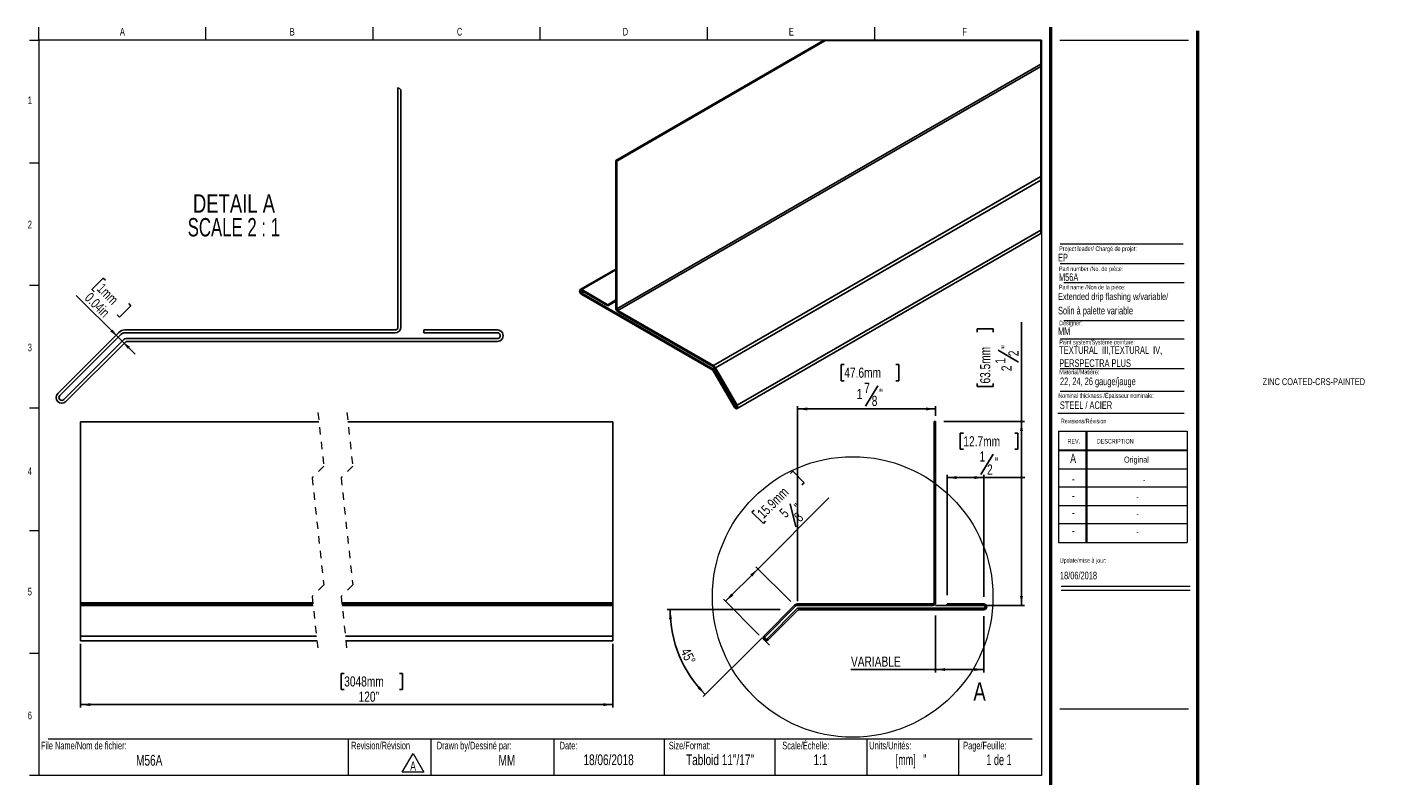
# Model space of a CAD drawing. Header units: inches. Extents: x 0.5 to 43.4, y 0.4 to 27.9.
import ezdxf

# ---------------------------------------------------------------- set-up
doc = ezdxf.new("R2010")
doc.units = ezdxf.units.IN
doc.header["$MEASUREMENT"] = 0
doc.linetypes.add('HIDDEN', pattern=[0.075, 0.05, -0.025])
doc.layers.add('FORMAT', color=7, linetype='Continuous')
doc.styles.add('SLDTEXTSTYLE0', font='TXT', dxfattribs={"width": 0.7})
doc.styles.add('SLDTEXTSTYLE1', font='TXT', dxfattribs={"width": 0.633333})
doc.styles.add('SLDTEXTSTYLE2', font='TXT', dxfattribs={"width": 0.625})
doc.styles.add('SLDTEXTSTYLE3', font='TXT', dxfattribs={"width": 0.75})
doc.styles.add('SLDTEXTSTYLE4', font='TXT', dxfattribs={"width": 0.681818})
doc.dimstyles.new('SLDDIMSTYLE0', dxfattribs={"dimtxt": 0.137795, "dimasz": 0.13, "dimexe": 0, "dimexo": 0.0625, "dimgap": 0.034449, "dimtad": 1, "dimdec": 6, "dimrnd": 1e-09, "dimzin": 12, "dimdsep": 46, "dimlunit": 5, "dimtxsty": 'SLDTEXTSTYLE3', "dimsah": 1, "dimcen": 0.09, "dimadec": 0, "dimazin": 3, "dimtfac": 1, "dimtofl": 0, "dimtmove": 0, "dimatfit": 3, "dimfxl": 1, "dimfrac": 2, "dimtolj": 1, "dimtzin": 12, "dimarcsym": 0})
doc.dimstyles.new('SLDDIMSTYLE1', dxfattribs={"dimtxt": 0.137795, "dimasz": 0.13, "dimexe": 0, "dimexo": 0.0625, "dimgap": 0.034449, "dimtad": 1, "dimdec": 4, "dimzin": 12, "dimdsep": 46, "dimlunit": 5, "dimtxsty": 'SLDTEXTSTYLE3', "dimsah": 1, "dimcen": 0.09, "dimazin": 3, "dimtfac": 1, "dimtofl": 0, "dimtmove": 0, "dimatfit": 3, "dimfxl": 1, "dimfrac": 2, "dimtolj": 1, "dimtzin": 12, "dimarcsym": 0})
doc.dimstyles.new('SLDDIMSTYLE2', dxfattribs={"dimtxt": 0.137795, "dimasz": 0.13, "dimexe": 0, "dimexo": 0.0625, "dimgap": 0.034449, "dimtad": 1, "dimrnd": 1e-09, "dimzin": 12, "dimdsep": 46, "dimlunit": 5, "dimtxsty": 'SLDTEXTSTYLE3', "dimsah": 1, "dimcen": 0.09, "dimadec": 0, "dimazin": 3, "dimtfac": 1, "dimtofl": 0, "dimtmove": 0, "dimatfit": 3, "dimfxl": 1, "dimfrac": 2, "dimtolj": 1, "dimtzin": 12, "dimarcsym": 0})
doc.dimstyles.new('SLDDIMSTYLE3', dxfattribs={"dimtxt": 0.137795, "dimasz": 0.13, "dimexe": 0, "dimexo": 0.0625, "dimgap": 0.034449, "dimtad": 1, "dimlfac": 0.5, "dimrnd": 1e-09, "dimdsep": 46, "dimlunit": 5, "dimtxsty": 'SLDTEXTSTYLE3', "dimsah": 1, "dimcen": 0.09, "dimadec": 0, "dimazin": 2, "dimtfac": 1, "dimtmove": 0, "dimatfit": 0, "dimfxl": 1, "dimfrac": 2, "dimtolj": 1, "dimtzin": 12, "dimarcsym": 0})

# ---------------------------------------------------------------- blocks, each defined once
blk = doc.blocks.new('SW_NOTE_0')
at = {"color": 0, "linetype": 'Continuous', "lineweight": 0}
for p, q in [((-0.098, 0.015), (0.049, 0.269)), ((0.049, 0.269), (0.196, 0.015)), ((0.196, 0.015), (-0.098, 0.015))]:
    blk.add_line(p, q, dxfattribs=at)
at = {"color": 0, "linetype": 'Continuous', "lineweight": 0, "insert": (0.049, 0.161), "char_height": 0.125, "attachment_point": 2, "style": 'SLDTEXTSTYLE0'}
blk.add_mtext('A', dxfattribs=at)
blk = doc.blocks.new('SW_NOTE_1')
at = {"layer": 'FORMAT', "color": 0, "char_height": 0.10417, "attachment_point": 1, "style": 'SLDTEXTSTYLE0'}
for s, insert in [('TEXTURAL  III,TEXTURAL  IV,', (0, 0.134)), ('PERSPECTRA PLUS', (0, -0.044))]:
    blk.add_mtext(s, dxfattribs=dict(at, insert=insert))
blk = doc.blocks.new('_D')
at = {"layer": 'FORMAT'}
for p, q in [((10.843, 4.625), (10.872, 4.655)), ((10.872, 4.655), (11.027, 4.5)), ((11.027, 4.5), (10.997, 4.47)), ((10.4, 3.33), (11.364, 4.294)), ((10.347, 4.129), (10.317, 4.1)), ((10.317, 4.1), (10.472, 3.945)), ((10.836, 4.213), (10.914, 3.901)), ((10.472, 3.945), (10.502, 3.975)), ((10.4, 3.33), (9.958, 2.888)), ((10.847, 2.883), (10.372, 3.358)), ((10.417, 2.429), (9.93, 2.916))]:
    blk.add_line(p, q, dxfattribs=at)
for points in [[(10.4, 3.33), (10.294, 3.252), (10.322, 3.224)], [(9.958, 2.888), (10.064, 2.966), (10.036, 2.994)]]:
    blk.add_solid(points, dxfattribs=at)
at = {"layer": 'FORMAT', "attachment_point": 1, "rotation": 45, "style": 'SLDTEXTSTYLE3'}
for s, insert, char_height in [('15.9mm', (10.376, 4.1), 0.1378), ('"', (10.878, 4.197), 0.138), ('5', (10.678, 4.11), 0.138), ('8', (10.875, 4.056), 0.138)]:
    blk.add_mtext(s, dxfattribs=dict(at, insert=insert, char_height=char_height))
blk = doc.blocks.new('_D_1')
at = {"layer": 'FORMAT'}
for p, q in [((13.98, 5.332), (13.98, 6.683)), ((13.377, 6.548), (13.377, 6.59)), ((13.377, 6.59), (13.596, 6.59)), ((13.596, 6.59), (13.596, 6.548)), ((13.664, 6.303), (13.94, 6.138)), ((13.377, 5.848), (13.377, 5.806)), ((13.377, 5.806), (13.596, 5.806)), ((13.596, 5.806), (13.596, 5.848)), ((12.925, 5.332), (14.019, 5.332)), ((13.98, 5.332), (13.98, 2.832)), ((12.813, 2.832), (14.019, 2.832))]:
    blk.add_line(p, q, dxfattribs=at)
for points in [[(13.98, 5.332), (13.96, 5.202), (14, 5.202)], [(13.98, 2.832), (14, 2.962), (13.96, 2.962)]]:
    blk.add_solid(points, dxfattribs=at)
at = {"layer": 'FORMAT', "attachment_point": 1, "rotation": 90, "style": 'SLDTEXTSTYLE3'}
for s, insert, char_height in [('63.5mm', (13.418, 5.848), 0.1378), ('"', (13.705, 6.322), 0.138), ('2', (13.802, 6.22), 0.138), ('1', (13.624, 6.119), 0.138), ('2', (13.707, 6.017), 0.138)]:
    blk.add_mtext(s, dxfattribs=dict(at, insert=insert, char_height=char_height))
blk = doc.blocks.new('_D_2')
at = {"layer": 'FORMAT'}
for p, q in [((11.572, 6.106), (11.53, 6.106)), ((11.53, 6.106), (11.53, 5.887)), ((12.273, 6.106), (12.315, 6.106)), ((12.315, 6.106), (12.315, 5.887)), ((11.53, 5.887), (11.572, 5.887)), ((12.027, 5.819), (11.862, 5.543)), ((12.315, 5.887), (12.273, 5.887)), ((10.938, 2.891), (10.938, 5.542)), ((12.813, 5.408), (12.813, 5.542)), ((12.813, 5.503), (10.938, 5.503))]:
    blk.add_line(p, q, dxfattribs=at)
for points in [[(10.938, 5.503), (11.068, 5.483), (11.068, 5.523)], [(12.813, 5.503), (12.683, 5.523), (12.683, 5.483)]]:
    blk.add_solid(points, dxfattribs=at)
at = {"layer": 'FORMAT', "attachment_point": 1, "style": 'SLDTEXTSTYLE3'}
for s, insert, char_height in [('47.6mm', (11.572, 6.065), 0.1378), ('1', (11.741, 5.776), 0.138), ('7', (11.843, 5.859), 0.138), ('"', (12.047, 5.778), 0.138), ('8', (11.945, 5.681), 0.138)]:
    blk.add_mtext(s, dxfattribs=dict(at, insert=insert, char_height=char_height))
blk = doc.blocks.new('_D_3')
at = {"layer": 'FORMAT'}
for p, q in [((10.7, 2.774), (9.166, 2.774)), ((10.454, 2.392), (9.655, 1.593))]:
    blk.add_line(p, q, dxfattribs=at)
blk.add_arc((10.835, 2.774), 1.63, 180, 225, dxfattribs=at)
for points in [[(9.205, 2.774), (9.19, 2.643), (9.23, 2.645)], [(9.683, 1.621), (9.609, 1.73), (9.58, 1.703)]]:
    blk.add_solid(points, dxfattribs=at)
at = {"layer": 'FORMAT', "insert": (9.467, 2.266), "char_height": 0.1378, "attachment_point": 1, "rotation": 295.7954, "style": 'SLDTEXTSTYLE3'}
blk.add_mtext('45°', dxfattribs=at)
blk = doc.blocks.new('_D_4')
at = {"layer": 'FORMAT'}
for p, q in [((12.813, 2.694), (12.813, 1.92)), ((13.469, 2.686), (13.469, 1.92)), ((12.813, 1.96), (11.663, 1.96)), ((12.813, 1.96), (13.469, 1.96))]:
    blk.add_line(p, q, dxfattribs=at)
for points in [[(12.813, 1.96), (12.943, 1.94), (12.943, 1.98)], [(13.469, 1.96), (13.339, 1.98), (13.339, 1.94)]]:
    blk.add_solid(points, dxfattribs=at)
at = {"layer": 'FORMAT', "insert": (11.663, 2.137), "char_height": 0.1378, "attachment_point": 1, "style": 'SLDTEXTSTYLE3'}
blk.add_mtext('VARIABLE', dxfattribs=at)
blk = doc.blocks.new('_D_5')
at = {"layer": 'FORMAT'}
for p, q in [((13.19, 5.173), (13.148, 5.173)), ((13.148, 5.173), (13.148, 4.954)), ((13.89, 5.173), (13.932, 5.173)), ((13.932, 5.173), (13.932, 4.954)), ((13.148, 4.954), (13.19, 4.954)), ((13.594, 4.886), (13.429, 4.61)), ((13.932, 4.954), (13.89, 4.954)), ((12.969, 2.971), (12.969, 4.609)), ((13.469, 4.57), (12.969, 4.57)), ((13.469, 2.948), (13.469, 4.609)), ((13.469, 4.57), (14.025, 4.57))]:
    blk.add_line(p, q, dxfattribs=at)
for points in [[(12.969, 4.57), (13.099, 4.55), (13.099, 4.59)], [(13.469, 4.57), (13.339, 4.59), (13.339, 4.55)]]:
    blk.add_solid(points, dxfattribs=at)
at = {"layer": 'FORMAT', "attachment_point": 1, "style": 'SLDTEXTSTYLE3'}
for s, insert, char_height in [('12.7mm', (13.19, 5.132), 0.1378), ('1', (13.41, 4.926), 0.138), ('"', (13.613, 4.845), 0.138), ('2', (13.512, 4.748), 0.138)]:
    blk.add_mtext(s, dxfattribs=dict(at, insert=insert, char_height=char_height))
blk = doc.blocks.new('_D_6')
at = {"layer": 'FORMAT'}
for p, q in [((1.194, 2.31), (1.194, 1.443)), ((8.426, 2.31), (8.426, 1.443)), ((4.776, 1.908), (4.734, 1.908)), ((4.734, 1.908), (4.734, 1.689)), ((5.528, 1.908), (5.57, 1.908)), ((5.57, 1.908), (5.57, 1.689)), ((4.734, 1.689), (4.776, 1.689)), ((5.57, 1.689), (5.528, 1.689)), ((8.426, 1.483), (1.194, 1.483))]:
    blk.add_line(p, q, dxfattribs=at)
for points in [[(1.194, 1.483), (1.324, 1.463), (1.324, 1.503)], [(8.426, 1.483), (8.296, 1.503), (8.296, 1.463)]]:
    blk.add_solid(points, dxfattribs=at)
at = {"layer": 'FORMAT', "char_height": 0.1378, "attachment_point": 1, "style": 'SLDTEXTSTYLE3'}
for s, insert in [('3048mm', (4.776, 1.867)), ('120"', (4.971, 1.66))]:
    blk.add_mtext(s, dxfattribs=dict(at, insert=insert))
blk = doc.blocks.new('_D_7')
at = {"layer": 'FORMAT'}
for p, q in [((1.502, 7.282), (1.347, 7.127)), ((1.531, 7.252), (1.502, 7.282)), ((1.704, 6.478), (1.135, 7.047)), ((1.347, 7.127), (1.377, 7.097)), ((1.877, 6.907), (1.722, 6.752)), ((1.847, 6.937), (1.877, 6.907)), ((1.722, 6.752), (1.692, 6.782)), ((1.704, 6.478), (1.758, 6.424)), ((1.758, 6.424), (1.935, 6.248))]:
    blk.add_line(p, q, dxfattribs=at)
for points in [[(1.704, 6.478), (1.626, 6.584), (1.598, 6.556)], [(1.758, 6.424), (1.836, 6.318), (1.864, 6.347)]]:
    blk.add_solid(points, dxfattribs=at)
at = {"layer": 'FORMAT', "char_height": 0.1378, "attachment_point": 1, "rotation": 315, "style": 'SLDTEXTSTYLE3'}
for s, insert in [('1mm', (1.502, 7.223)), ('0.04in', (1.336, 7.098))]:
    blk.add_mtext(s, dxfattribs=dict(at, insert=insert))
blk = doc.blocks.new('SW_NOTE_2')
at = {"layer": 'FORMAT', "color": 0, "char_height": 0.25, "attachment_point": 2}
for s, insert, style in [('DETAIL A', (0.672, 0.322), 'SLDTEXTSTYLE3'), ('SCALE 2 : 1', (0.67, -0.001), 'SLDTEXTSTYLE4')]:
    blk.add_mtext(s, dxfattribs=dict(at, insert=insert, style=style))

msp = doc.modelspace()

# ---------------------------------------------------------------- linework, layer by layer
at = {"color": 7, "linetype": 'Continuous', "lineweight": 18}
for p, q in [((0.6262516, 10.5170732), (0.6262516, 10.6939449)), ((2.8970849, 10.5170732), (2.8970849, 10.6939449)), ((5.1679183, 10.5170732), (5.1679183, 10.6939449)), ((7.4387516, 10.5170732), (7.4387516, 10.6939449)), ((9.7095849, 10.6939449), (9.7095849, 10.5170732)), ((11.9804183, 10.6939449), (11.9804183, 10.5170732)), ((0.5012516, 10.5170732), (0.6262516, 10.5170732)), ((14.2512516, 10.5170732), (0.6262516, 10.5170732)), ((0.6262516, 10.5170732), (0.6262516, 0.5170732)), ((14.2512516, 10.5170732), (14.2512516, 0.5170732)), ((14.5012516, 10.5170732), (16.2512516, 10.5170732)), ((0.5012516, 8.8504065), (0.6262516, 8.8504065)), ((14.5052809, 7.4796461), (16.192868, 7.4796461)), ((14.5578273, 7.2228331), (16.192868, 7.2228331)), ((0.5012516, 7.1837398), (0.6262516, 7.1837398)), ((14.5578273, 6.7072972), (16.192868, 6.7072972)), ((14.5052809, 6.4574028), (16.192868, 6.4574028)), ((14.5052809, 6.0531641), (16.192868, 6.0531641)), ((14.5052809, 5.7453132), (16.192868, 5.7453132)), ((0.5012516, 5.5170732), (0.6262516, 5.5170732)), ((14.4754278, 5.446808), (16.192868, 5.446808)), ((14.4811999, 5.1987495), (16.2311999, 5.1987495)), ((14.4811999, 5.1987495), (14.4811999, 3.6887495)), ((14.8561999, 5.1987495), (14.8561999, 3.6887495)), ((14.8661999, 5.1987495), (14.8661999, 3.6887495)), ((16.2311999, 5.1987495), (16.2311999, 3.6887495)), ((14.4811999, 4.9487495), (16.2311999, 4.9487495)), ((14.4811999, 4.9387495), (16.2311999, 4.9387495)), ((14.4811999, 4.6887495), (16.2311999, 4.6887495)), ((16.2311999, 4.4387495), (14.4811999, 4.4387495)), ((14.4811999, 4.1887495), (16.2311999, 4.1887495)), ((16.2311999, 3.9387495), (14.4811999, 3.9387495)), ((0.5012516, 3.8504065), (0.6262516, 3.8504065)), ((14.4811999, 3.6887495), (16.2311999, 3.6887495)), ((14.5215385, 3.094666), (16.2715385, 3.094666)), ((14.5215385, 3.0386495), (16.2715385, 3.0386495)), ((0.5012516, 2.1837398), (0.6262516, 2.1837398)), ((0.7512516, 1.0170732), (14.1262516, 1.0170732)), ((4.8316802, 1.0170732), (4.8316802, 0.5170732)), ((5.9539324, 1.0170732), (5.9539324, 0.5170732)), ((7.6262516, 1.0170732), (7.6262516, 0.5170732)), ((9.1262516, 1.0170732), (9.1262516, 0.5170732)), ((10.6262516, 1.0170732), (10.6262516, 0.5170732)), ((11.8762516, 1.0170732), (11.8762516, 0.5170732)), ((13.1262516, 1.0170732), (13.1262516, 0.5170732)), ((0.6262516, 0.5170732), (0.5012516, 0.5170732)), ((14.2512516, 0.5170732), (0.6262516, 0.5170732))]:
    msp.add_line(p, q, dxfattribs=at)
at = {"color": 7, "linetype": 'Continuous', "lineweight": 50}
for p, q in [((14.3762516, 10.6939449), (14.3762516, 0.3920732)), ((16.3762516, 0.3920732), (16.3762516, 10.6420732))]:
    msp.add_line(p, q, dxfattribs=at)
at = {"color": 7, "linetype": 'Continuous', "lineweight": 25}
for p, q in [((8.4667312, 8.8820536), (11.2791647, 10.5056372)), ((8.4808768, 8.8738897), (11.3074511, 10.5056372)), ((8.4808768, 6.8646852), (14.2434445, 10.1913448)), ((8.4945718, 6.840963), (14.2434445, 10.1597168)), ((5.5059717, 9.8727744), (5.5059717, 6.6158182)), ((5.5459717, 9.8438616), (5.5459717, 6.6158182)), ((8.4667312, 8.8820536), (8.4667312, 6.8728491)), ((8.4667312, 8.8820536), (8.4808768, 8.8738897)), ((8.4808768, 8.8738897), (8.4808768, 6.8646852)), ((9.7925591, 6.0916505), (14.2434445, 8.6610917)), ((9.8225586, 6.0599826), (14.2434445, 8.6121056)), ((10.115513, 5.5525734), (14.2434445, 7.9355765)), ((10.1155084, 5.5074287), (14.2434445, 7.8904365)), ((8.4667312, 7.4056536), (7.9834643, 7.126671)), ((8.0030118, 7.1247351), (8.3565659, 6.9206314)), ((8.0030118, 7.1084048), (8.3565659, 6.9043011)), ((9.7872323, 6.0472122), (8.0030118, 7.0772203)), ((9.7872323, 6.0308819), (8.0030118, 7.06089)), ((8.3565659, 6.9206314), (8.4667312, 6.9842324)), ((8.3565659, 6.9043011), (8.4667312, 6.9678998)), ((8.3565659, 6.9206314), (8.3565659, 6.9043011)), ((8.4945718, 6.840963), (9.7925591, 6.0916505)), ((8.4945718, 6.8246327), (9.7925591, 6.0753202)), ((1.7111189, 6.5419309), (0.8825234, 5.7133354)), ((1.7394032, 6.5136465), (0.9108077, 5.685051)), ((5.4672316, 6.577078), (1.7959716, 6.577078)), ((5.4672316, 6.537078), (1.7959716, 6.537078)), ((1.81104, 6.4607), (6.857576, 6.4607)), ((6.857576, 6.577078), (5.8575761, 6.577078)), ((5.8575761, 6.577078), (5.8575761, 6.537078)), ((6.857576, 6.537078), (5.8575761, 6.537078)), ((0.964815, 5.6310437), (1.7827556, 6.4489843)), ((0.9930994, 5.6027594), (1.81104, 6.4207001)), ((1.81104, 6.4207001), (6.857576, 6.4207001)), ((10.076418, 5.5299964), (9.7872323, 6.0308819)), ((10.0864147, 5.5357715), (9.7972289, 6.036657)), ((9.8125572, 6.0542075), (10.1055117, 5.5467983)), ((9.8225586, 6.0599826), (10.115513, 5.5525734)), ((1.1937916, 5.3275455), (4.4323795, 5.3275455)), ((1.1937916, 5.3275455), (1.1937916, 2.8669156)), ((4.8260833, 5.3275455), (8.4258425, 5.3275455)), ((8.4258425, 5.3275455), (8.4258425, 2.8669156)), ((12.8130751, 5.3318664), (12.7930751, 5.3318664)), ((12.7930751, 5.3318664), (12.7930751, 2.8712364)), ((12.8130751, 5.3318664), (12.8130751, 2.8712364)), ((1.1937916, 2.8669156), (4.3493648, 2.8669156)), ((1.1937916, 2.8669156), (1.1937916, 2.8475455)), ((1.1937916, 2.8475455), (4.351458, 2.8475455)), ((1.1937916, 2.8475455), (1.1937916, 2.8299719)), ((1.1937916, 2.8299719), (4.3533588, 2.8299719)), ((1.1937916, 2.8299719), (1.1937916, 2.4156741)), ((4.7430639, 2.8669156), (8.4258425, 2.8669156)), ((4.7451571, 2.8475455), (8.4258425, 2.8475455)), ((4.7470578, 2.8299719), (8.4258425, 2.8299719)), ((8.4258425, 2.8669156), (8.4258425, 2.8475455)), ((8.4258425, 2.8475455), (8.4258425, 2.8299719)), ((8.4258425, 2.8299719), (8.4258425, 2.4156741)), ((10.8956487, 2.8342927), (10.4813509, 2.419995)), ((10.9097909, 2.8201506), (10.4954931, 2.4058528)), ((10.5224968, 2.3788491), (10.9314671, 2.7878195)), ((10.5366389, 2.364707), (10.9456092, 2.7736773)), ((12.773705, 2.8518663), (10.9380751, 2.8518663)), ((12.773705, 2.8318663), (10.9380751, 2.8318663)), ((10.9456092, 2.7936773), (13.4688773, 2.7936773)), ((10.9456092, 2.7736773), (13.4688773, 2.7736773)), ((13.4688773, 2.8518663), (12.9688773, 2.8518663)), ((12.9688773, 2.8518663), (12.9688773, 2.8318663)), ((13.4688773, 2.8318663), (12.9688773, 2.8318663)), ((1.1937916, 2.4156741), (1.1937916, 2.3489357)), ((1.1937916, 2.4156741), (4.398142, 2.4156741)), ((4.7918458, 2.4156741), (8.4258425, 2.4156741)), ((8.4258425, 2.4156741), (8.4258425, 2.3489357)), ((1.1937916, 2.3489357), (4.4053556, 2.3489357)), ((4.7990594, 2.3489357), (8.4258425, 2.3489357))]:
    msp.add_line(p, q, dxfattribs=at)
at = {"color": 8, "linetype": 'Continuous', "lineweight": 25}
for p, q in [((8.0030118, 7.1247351), (8.4667312, 7.392435)), ((8.0030118, 7.0772203), (8.0300169, 7.0928114)), ((9.7872323, 6.0472122), (9.8089809, 6.059769)), ((9.7972289, 6.036657), (9.8163259, 6.0476815)), ((10.0864147, 5.5357715), (10.1055117, 5.546796))]:
    msp.add_line(p, q, dxfattribs=at)
at = {"color": 7, "linetype": 'HIDDEN', "lineweight": 18}
for p, q in [((4.4188695, 5.4525455), (4.4976097, 4.7241332)), ((4.8125703, 5.4525455), (4.8913104, 4.7241332)), ((4.4976097, 4.7241332), (4.3401293, 4.5666529)), ((4.8913104, 4.7241332), (4.7338301, 4.5666529)), ((4.3401293, 4.5666529), (4.4976097, 3.1098283)), ((4.7338301, 4.5666529), (4.8913104, 3.1098283)), ((4.4976097, 3.1098283), (4.3401293, 2.952348)), ((4.3401293, 2.952348), (4.4188695, 2.2239357)), ((4.8913104, 3.1098283), (4.7338301, 2.952348)), ((4.7338301, 2.952348), (4.8125703, 2.2239357))]:
    msp.add_line(p, q, dxfattribs=at)
at = {"color": 7, "linetype": 'Continuous', "lineweight": 18, "flags": 128}
msp.add_lwpolyline([(14.2434445, 7.8904365), (14.2434445, 7.9355765), (14.2434445, 8.6121056), (14.2434445, 8.6610917), (14.2434445, 10.1597168), (14.2434445, 10.1913448), (14.2434445, 10.5056372), (11.3074511, 10.5056372), (11.2791647, 10.5056372)], dxfattribs=at)
at = {"color": 7, "linetype": 'Continuous', "lineweight": 25, "flags": 128}
for points in [[(8.0030118, 7.06089), (7.9924331, 7.0694271), (7.9834643, 7.081524), (7.977471, 7.0953411), (7.9753684, 7.1087709), (7.977471, 7.1197719), (7.9834643, 7.1266687), (7.9924331, 7.1284123), (8.0030118, 7.1247351)], [(8.0030118, 7.0772203), (7.9978445, 7.0813903), (7.9934657, 7.0872991), (7.9905371, 7.0940457), (7.9895092, 7.1006069), (7.9905371, 7.1059807), (7.9934657, 7.1093482), (7.9978445, 7.1102), (8.0030118, 7.1084048)], [(10.115513, 5.5525734), (10.1215017, 5.5387587), (10.123609, 5.5253266), (10.1215017, 5.5143255), (10.115513, 5.5074287), (10.1065442, 5.5056852), (10.0959655, 5.5093624), (10.0853869, 5.5178994), (10.076418, 5.5299964)], [(10.1055117, 5.5467983), (10.1084356, 5.5400517), (10.1094634, 5.5334905), (10.1084356, 5.5281167), (10.1055117, 5.5247493), (10.1011328, 5.5238975), (10.0959655, 5.525695), (10.0907982, 5.5298626), (10.0864147, 5.5357715)]]:
    msp.add_lwpolyline(points, dxfattribs=at)
at = {"color": 7, "linetype": 'Continuous', "lineweight": 18}
msp.add_circle((11.685969, 2.9470012), 1.9069878, dxfattribs=at)
msp.add_arc((3.2904132, 6.7654883), 3.8162712, 53.76935037, 54.51035461, dxfattribs=at)
at = {"color": 7, "linetype": 'Continuous', "lineweight": 25}
for centre, radius, start, end in [((8.5271829, 6.8756085), 0.0605146, 182.61351059, 237.39144178), ((8.5105976, 6.866029), 0.0297512, 182.58889761, 237.40741368), ((1.7959716, 6.4570779), 0.1200001, 90.00000478, 134.99992285), ((1.7959718, 6.4570779), 0.0800001, 90.00017274, 134.99999398), ((1.8110396, 6.4207008), 0.0399992, 89.99947478, 135.00048186), ((5.4672315, 6.6158182), 0.0787402, 270.00004545, 359.99995455), ((5.4672315, 6.6158181), 0.0387402, 270.00002869, 0.00007977), ((6.8575761, 6.498889), 0.0781889, 269.99994626, 90.00005374), ((6.8575761, 6.498889), 0.038189, 269.99988998, 90.00011002), ((9.7467287, 6.0181913), 0.0865834, 28.86000125, 58.04038587), ((9.772009, 6.022783), 0.0287842, 28.81612406, 58.07059888), ((9.7620443, 6.026389), 0.0576664, 28.84252806, 58.05126392), ((0.9378114, 5.6580474), 0.078189, 135, 315), ((0.9378114, 5.6580474), 0.0381889, 135, 315), ((10.9380751, 2.7918663), 0.06, 90, 135), ((10.9380751, 2.7918663), 0.04, 90, 135), ((10.9456092, 2.7736773), 0.02, 90, 135), ((12.773705, 2.8712364), 0.0393701, 270, 0), ((12.773705, 2.8712364), 0.0193701, 270, 0), ((13.4688773, 2.8127718), 0.0390945, 270, 90), ((13.4688773, 2.8127718), 0.0190945, 270, 90), ((10.5089949, 2.392351), 0.0390945, 135, 315), ((10.5089949, 2.392351), 0.0190945, 135, 315)]:
    msp.add_arc(centre, radius, start, end, dxfattribs=at)
at = {"layer": 'FORMAT', "color": 250, "lineweight": 18, "true_color": 0x454545}
msp.add_line((14.5052809, 7.7477891), (16.1756542, 7.7477891), dxfattribs=at)
at = {"layer": 'FORMAT', "lineweight": 18}
for p, q in [((10.4813509, 2.364707), (10.5568945, 2.2891634)), ((14.5012516, 1.4265536), (16.2512516, 1.4265536))]:
    msp.add_line(p, q, dxfattribs=at)

# ---------------------------------------------------------------- block references
at = {"color": 7, "linetype": 'Continuous', "lineweight": 0}
msp.add_blockref('SW_NOTE_0', (5.6629239, 0.5500403), dxfattribs=at)
at = {"layer": 'FORMAT'}
for name, p in [('SW_NOTE_2', (2.6060291, 8.0993377)), ('SW_NOTE_1', (14.4936793, 6.2219515))]:
    msp.add_blockref(name, p, dxfattribs=at)

# ---------------------------------------------------------------- texts
at = {"color": 7, "linetype": 'Continuous', "lineweight": 0}
for s, insert, char_height, attachment_point, style in [('A', (1.7614258, 10.6839024), 0.1041667, 2, 'SLDTEXTSTYLE0'), ('B', (4.0695891, 10.6839024), 0.1041667, 2, 'SLDTEXTSTYLE0'), ('C', (6.3441318, 10.6839024), 0.1041667, 2, 'SLDTEXTSTYLE0'), ('D', (8.5974733, 10.6839024), 0.1041667, 2, 'SLDTEXTSTYLE0'), ('E', (10.8526565, 10.6839024), 0.1041667, 2, 'SLDTEXTSTYLE0'), ('F', (13.2074254, 10.6839024), 0.1041667, 2, 'SLDTEXTSTYLE0'), ('1', (0.5037246, 9.7518248), 0.1041667, 2, 'SLDTEXTSTYLE0'), ('2', (0.5037246, 8.0618626), 0.1041667, 2, 'SLDTEXTSTYLE0'), ('EP', (14.4770103, 7.6126145), 0.10416667, 1, 'SLDTEXTSTYLE0'), ('Project leader/ Chargé de projet:', (14.4927736, 7.7128037), 0.0625, 1, 'SLDTEXTSTYLE0'), ('Part number /No. de pièce:', (14.4892638, 7.4395042), 0.0625, 1, 'SLDTEXTSTYLE0'), ('M56A', (14.4892638, 7.3462932), 0.10416667, 1, 'SLDTEXTSTYLE0'), ('Designer:', (14.4927736, 6.7027068), 0.0625, 1, 'SLDTEXTSTYLE0'), ('MM', (14.4770103, 6.6115619), 0.10416667, 1, 'SLDTEXTSTYLE0'), ('3', (0.5037246, 6.3910002), 0.1041667, 2, 'SLDTEXTSTYLE0'), ('Paint system/Système peinture:', (14.4936793, 6.4423393), 0.0625, 1, 'SLDTEXTSTYLE0'), ('ZINC COATED-CRS-PAINTED', (17.2579034, 5.920721), 0.09375, 1, 'SLDTEXTSTYLE0'), ('Nominal thickness /Épaisseur nominale:', (14.4802784, 5.7152135), 0.0625, 1, 'SLDTEXTSTYLE0'), ('STEEL / ACIER', (14.5019361, 5.6065758), 0.104166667, 1, 'SLDTEXTSTYLE0'), ('Revisions/Révision', (14.5156012, 5.3694188), 0.0625, 1, 'SLDTEXTSTYLE0'), ('REV.', (14.6062312, 5.0951297), 0.0625, 1, 'SLDTEXTSTYLE0'), ('DESCRIPTION', (15.0041424, 5.0951297), 0.0625, 1, 'SLDTEXTSTYLE0'), ('A', (14.6820414, 4.8942809), 0.125, 2, 'SLDTEXTSTYLE0'), ('Original', (15.5419694, 4.8554617), 0.08333333, 2, 'SLDTEXTSTYLE0'), ('4', (0.5037246, 4.7085424), 0.1041667, 2, 'SLDTEXTSTYLE0'), ('-', (14.6833579, 4.6174037), 0.125, 2, 'SLDTEXTSTYLE0'), ('-', (15.6471739, 4.5785845), 0.0833333, 2, 'SLDTEXTSTYLE0'), ('-', (14.6833579, 4.3881653), 0.125, 2, 'SLDTEXTSTYLE0'), ('-', (15.5556728, 4.3493461), 0.0833333, 2, 'SLDTEXTSTYLE0'), ('-', (14.6833579, 4.1569001), 0.125, 2, 'SLDTEXTSTYLE0'), ('-', (15.5556728, 4.118081), 0.0833333, 2, 'SLDTEXTSTYLE0'), ('-', (14.6833579, 3.9142956), 0.125, 2, 'SLDTEXTSTYLE0'), ('-', (15.5556728, 3.8754764), 0.0833333, 2, 'SLDTEXTSTYLE0'), ('Update/mise à jour:', (14.5009021, 3.4746831), 0.0625, 1, 'SLDTEXTSTYLE0'), ('18/06/2018', (14.5029298, 3.2903145), 0.10416667, 1, 'SLDTEXTSTYLE0'), ('5', (0.5037246, 3.0715769), 0.1041667, 2, 'SLDTEXTSTYLE0'), ('6', (0.5037246, 1.3878409), 0.1041667, 2, 'SLDTEXTSTYLE0'), ('File Name/Nom de fichier:', (0.6549319, 0.9786785), 0.104166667, 1, 'SLDTEXTSTYLE0'), ('Revision/Révision', (4.8700984, 0.9786785), 0.104166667, 1, 'SLDTEXTSTYLE0'), ('Drawn by/Dessiné par:', (6.0332993, 0.9786785), 0.104166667, 1, 'SLDTEXTSTYLE0'), ('Date:', (7.7035091, 0.9786785), 0.10416667, 1, 'SLDTEXTSTYLE0'), ('Size/Format:', (9.1875093, 0.9786785), 0.104166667, 1, 'SLDTEXTSTYLE0'), ('Scale/Échelle:', (10.7293877, 0.9786785), 0.104166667, 1, 'SLDTEXTSTYLE0'), ('Units/Unités:', (11.9111167, 0.9786785), 0.104166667, 1, 'SLDTEXTSTYLE0'), ('Page/Feuille:', (13.1879976, 0.9786785), 0.104166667, 1, 'SLDTEXTSTYLE0'), ('M56A', (2.1262718, 0.7993968), 0.14583333, 2, 'SLDTEXTSTYLE0'), ('MM', (6.9863934, 0.7993968), 0.14583333, 2, 'SLDTEXTSTYLE0'), ('18/06/2018', (8.3687858, 0.805962), 0.14583333, 2, 'SLDTEXTSTYLE0'), ('Tabloid 11"/17"', (9.8831067, 0.805962), 0.145833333, 2, 'SLDTEXTSTYLE0'), ('1:1', (11.2474421, 0.805962), 0.14583333, 2, 'SLDTEXTSTYLE0'), ('[mm]   "', (12.4789981, 0.805962), 0.14583333, 2, 'SLDTEXTSTYLE2'), ('1 de 1', (13.6742198, 0.805962), 0.14583333, 2, 'SLDTEXTSTYLE1')]:
    msp.add_mtext(s, dxfattribs=dict(at, insert=insert, char_height=char_height, attachment_point=attachment_point, style=style))
at = {"color": 7, "linetype": 'Continuous', "lineweight": 18, "insert": (13.3270002, 1.787981), "char_height": 0.25, "attachment_point": 1, "style": 'SLDTEXTSTYLE3'}
msp.add_mtext('A', dxfattribs=at)
at = {"layer": 'FORMAT', "attachment_point": 1, "style": 'SLDTEXTSTYLE0'}
for s, insert, char_height in [('Part name /Non de la pièce:', (14.4892638, 7.1904184), 0.0625), ('Extended drip flashing w/variable/', (14.4770103, 7.0789467), 0.09375), ('Solin à palette variable', (14.4770103, 6.8922265), 0.104166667), ('Material/Matière:', (14.4936793, 6.0368173), 0.0625), ('22, 24, 26 gauge/jauge', (14.503118, 5.9304258), 0.104166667)]:
    msp.add_mtext(s, dxfattribs=dict(at, insert=insert, char_height=char_height))

# ---------------------------------------------------------------- dimensions: what is measured, and where the dimension line sits
at = {"layer": 'FORMAT'}
for base, p1, p2, angle, dimstyle, picture, middle in [((1.7581476, 6.4243762), (1.7394032, 6.5136466), (1.7827557, 6.4489843), 315, 'SLDDIMSTYLE3', '_D_7', (1.3886363, 6.7938875)), ((13.9799233, 2.8318663), (12.8130751, 5.3318663), (12.773705, 2.8318663), 90, 'SLDDIMSTYLE0', '_D_1', (13.9799233, 6.1980081)), ((9.9582286, 2.8878294), (10.9380751, 2.7918663), (10.4813509, 2.364707), 45, 'SLDDIMSTYLE0', '_D', (11.0211974, 3.9507982))]:
    dim = msp.add_linear_dim(base=base, p1=p1, p2=p2, angle=angle, dimstyle=dimstyle, dxfattribs=at)
    dim.commit()
    dim.dimension.update_dxf_attribs({"geometry": picture, "text_midpoint": middle, "dimtype": 160})
for base, p1, p2, picture, middle in [((10.9380751, 5.5029591), (12.8130751, 5.3318663), (10.9380751, 2.8318663), '_D_2', (11.9222679, 5.5029591)), ((12.9688773, 4.5700464), (13.4688773, 2.8127718), (12.9688773, 2.8518663), '_D_5', (13.5400054, 4.5700464))]:
    dim = msp.add_linear_dim(base=base, p1=p1, p2=p2, dimstyle='SLDDIMSTYLE0', dxfattribs=at)
    dim.commit()
    dim.dimension.update_dxf_attribs({"geometry": picture, "text_midpoint": middle, "dimtype": 160})
dim = msp.add_angular_dim_2l(base=(9.3291926, 2.1499377), line1=((10.8956487, 2.8342927), (10.4813509, 2.419995)), line2=((10.9456092, 2.7736773), (13.4688773, 2.7736773)), dimstyle='SLDDIMSTYLE1', dxfattribs=at)
dim.commit()
dim.dimension.update_dxf_attribs({"geometry": '_D_3', "text_midpoint": (9.3675382, 2.0644063), "dimtype": 162})
dim = msp.add_linear_dim(base=(13.4688773, 1.9595557), p1=(12.8130751, 2.8712364), p2=(13.4688773, 2.7936773), text='VARIABLE', dimstyle='SLDDIMSTYLE2', dxfattribs=at)
dim.commit()
dim.dimension.update_dxf_attribs({"geometry": '_D_4', "text_midpoint": (12.0841646, 1.9595557), "dimtype": 160})
dim = msp.add_linear_dim(base=(1.1937936, 1.482794), p1=(8.4258405, 2.3489357), p2=(1.1937936, 2.3489357), angle=0, text='120"', dimstyle='SLDDIMSTYLE2', dxfattribs=at)
dim.commit()
dim.dimension.update_dxf_attribs({"geometry": '_D_6', "text_midpoint": (5.1520357, 1.482794), "dimtype": 160})

doc.saveas('drawing.dxf')
